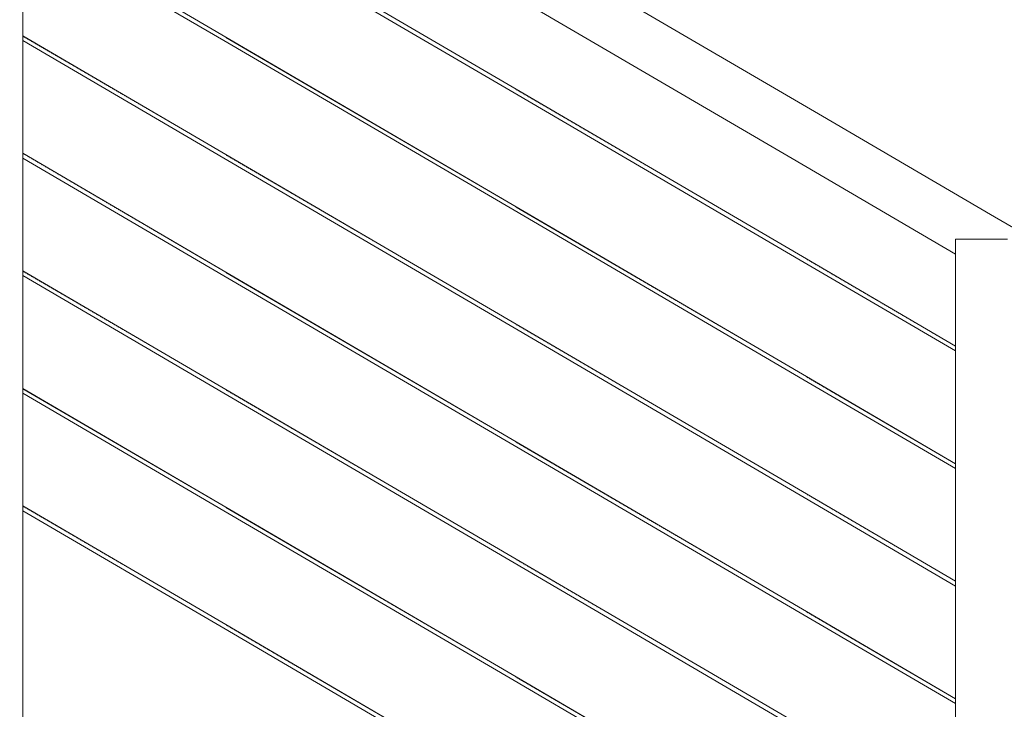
# Model space of a CAD drawing. Header units: millimetres. Extents: x -126680 to -83680, y 18016 to 39016.
# Tile 88 of 121: x -109347 to -108397, y 30478 to 31143. Entities that reach past the tile are written whole.
import ezdxf

# ---------------------------------------------------------------- set-up
doc = ezdxf.new("R2010")
doc.units = ezdxf.units.MM
doc.header["$MEASUREMENT"] = 0
doc.linetypes.add('Wipeout_Contour', pattern=[1000, 0, -1000])
doc.layers.add('Nowe_Konstrukcja - Schody', color=7, linetype='Continuous')
doc.layers.add('Nowe_Konstrukcja - Ściany zew', color=7, linetype='Continuous')
doc.layers.add('Nowe_Konstrukcja - Schody_Nr_pióra__101', color=250, linetype='Continuous', lineweight=13, true_color=0x333333)

msp = doc.modelspace()

# ---------------------------------------------------------------- wipeouts: each hides what was drawn before it
at = {"color": 254, "linetype": 'Wipeout_Contour', "lineweight": 0, "ltscale": 338213.67372}
msp.add_wipeout([(-108414.15, 30939.37), (-108418.98, 30931.11), (-108400.02, 30931.11)], dxfattribs=at).dxf.layer = 'Nowe_Konstrukcja - Schody'
at = {"color": 254, "linetype": 'Wipeout_Contour', "lineweight": 0, "ltscale": 4085711.190507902}
msp.add_wipeout([(-109958.98, 30984.27), (-110019.94, 30948.64), (-109988.98, 30948.64), (-109988.98, 30888.64), (-110018.98, 30888.64), (-110018.98, 30785.01), (-109708.98, 30785.01), (-109708.98, 30725.01), (-109738.98, 30725.01), (-109738.98, 30621.37), (-109428.98, 30621.37), (-109428.98, 30561.37), (-109458.98, 30561.37), (-109458.98, 30457.73), (-109148.98, 30457.73), (-109148.98, 30397.73), (-109178.98, 30397.73), (-109178.98, 30294.1), (-108868.98, 30294.1), (-108868.98, 30234.1), (-108898.98, 30234.1), (-108898.98, 30130.46), (-108588.98, 30130.46), (-108588.98, 30070.46), (-108618.98, 30070.46), (-108618.98, 29966.83), (-108443.98, 29966.83), (-108443.98, 30143.41), (-108869.99, 30392.37), (-109149.99, 30556.01), (-109343.98, 30669.38), (-109343.98, 30457.74), (-109393.98, 30457.74), (-109393.98, 30698.6), (-109709.99, 30883.28), (-109920.89, 31006.53)], dxfattribs=at).dxf.layer = 'Nowe_Konstrukcja - Ściany zew'

# ---------------------------------------------------------------- next in the draw order: wipeouts: each hides what was drawn before it
at = {"color": 254, "linetype": 'Wipeout_Contour', "lineweight": 0, "ltscale": 788885.792999}
msp.add_wipeout([(-108414.15, 30939.37), (-108400.02, 30931.11), (-108393.98, 30931.11), (-108393.98, 30927.58), (-108304.15, 30875.09), (-108300.06, 30882.09), (-108410.06, 30946.38)], dxfattribs=at).dxf.layer = 'Nowe_Konstrukcja - Schody'
at = {"color": 254, "linetype": 'Wipeout_Contour', "lineweight": 0, "ltscale": 905363.251877}
msp.add_wipeout([(-109343.98, 30896.05), (-109343.98, 30787.35), (-109147.97, 30672.8), (-108867.97, 30509.16), (-108443.98, 30261.37), (-108443.98, 30370.07), (-108869.99, 30619.04), (-109149.99, 30782.68)], dxfattribs=at).dxf.layer = 'Nowe_Konstrukcja - Ściany zew'

# ---------------------------------------------------------------- next in the draw order: wipeouts: each hides what was drawn before it
at = {"color": 254, "linetype": 'Wipeout_Contour', "lineweight": 0, "ltscale": 450712.461297}
msp.add_wipeout([(-108300.06, 30882.09), (-108297.33, 30886.77), (-108407.33, 30951.05), (-108410.06, 30946.38)], dxfattribs=at).dxf.layer = 'Nowe_Konstrukcja - Schody'
at = {"color": 254, "linetype": 'Wipeout_Contour', "lineweight": 0, "ltscale": 1018388.090899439}
msp.add_wipeout([(-109343.98, 30900.68), (-109147.97, 30786.13), (-108867.97, 30622.49), (-108587.97, 30458.86), (-108443.98, 30374.71), (-108443.98, 30483.41), (-108869.99, 30732.37), (-109149.99, 30896.01), (-109343.98, 31009.38)], dxfattribs=at).dxf.layer = 'Nowe_Konstrukcja - Ściany zew'

# ---------------------------------------------------------------- next in the draw order: wipeouts: each hides what was drawn before it
at = {"color": 254, "linetype": 'Wipeout_Contour', "lineweight": 0, "ltscale": 450708.82493}
msp.add_wipeout([(-108297.33, 30886.77), (-108296.37, 30888.41), (-108406.37, 30952.7), (-108407.33, 30951.05)], dxfattribs=at).dxf.layer = 'Nowe_Konstrukcja - Schody'
at = {"color": 254, "linetype": 'Wipeout_Contour', "lineweight": 0, "ltscale": 905118.423751}
msp.add_wipeout([(-109149.99, 30669.34), (-109343.98, 30782.72), (-109343.98, 30674.01), (-109147.97, 30559.46), (-108867.97, 30395.83), (-108443.98, 30148.04), (-108443.98, 30256.74), (-108869.99, 30505.71)], dxfattribs=at).dxf.layer = 'Nowe_Konstrukcja - Ściany zew'

# ---------------------------------------------------------------- next in the draw order: wipeouts: each hides what was drawn before it
at = {"color": 254, "linetype": 'Wipeout_Contour', "lineweight": 0, "ltscale": 1019465.130383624}
msp.add_wipeout([(-109343.98, 31240.68), (-108867.97, 30962.49), (-108587.97, 30798.86), (-108443.98, 30714.71), (-108443.98, 30823.41), (-108869.99, 31072.37), (-109149.99, 31236.01), (-109339.11, 31346.53), (-109343.98, 31343.69)], dxfattribs=at).dxf.layer = 'Nowe_Konstrukcja - Ściany zew'

# ---------------------------------------------------------------- next in the draw order: wipeouts: each hides what was drawn before it
at = {"color": 254, "linetype": 'Wipeout_Contour', "lineweight": 0, "ltscale": 679416.228904}
msp.add_wipeout([(-109343.98, 31127.35), (-109147.97, 31012.8), (-108867.97, 30849.16), (-108443.98, 30601.37), (-108443.98, 30710.07), (-109343.98, 31236.05)], dxfattribs=at).dxf.layer = 'Nowe_Konstrukcja - Ściany zew'

# ---------------------------------------------------------------- next in the draw order: wipeouts: each hides what was drawn before it
at = {"color": 254, "linetype": 'Wipeout_Contour', "lineweight": 0, "ltscale": 905855.431896}
msp.add_wipeout([(-109343.98, 31014.01), (-109147.97, 30899.46), (-108867.97, 30735.83), (-108443.98, 30488.04), (-108443.98, 30596.74), (-108869.99, 30845.71), (-109149.99, 31009.34), (-109343.98, 31122.72)], dxfattribs=at).dxf.layer = 'Nowe_Konstrukcja - Ściany zew'

# ---------------------------------------------------------------- next in the draw order: wipeouts: each hides what was drawn before it
at = {"color": 254, "linetype": 'Wipeout_Contour', "lineweight": 0, "ltscale": 454683.805374}
msp.add_wipeout([(-109393.98, 30457.74), (-109343.98, 30457.74), (-109343.98, 31486.31), (-109393.98, 31486.31)], dxfattribs=at).dxf.layer = 'Nowe_Konstrukcja - Schody'
at = {"color": 254, "linetype": 'Wipeout_Contour', "lineweight": 0, "ltscale": 452757.580168}
msp.add_wipeout([(-108869.99, 30392.37), (-108869.69, 30392.88), (-109149.69, 30556.52), (-109149.99, 30556.01)], dxfattribs=at).dxf.layer = 'Nowe_Konstrukcja - Schody'
at = {"color": 254, "linetype": 'Wipeout_Contour', "lineweight": 0, "ltscale": 679045.077448}
msp.add_wipeout([(-109259.23, 31393.21), (-109335.14, 31348.85), (-108867.97, 31075.83), (-108587.97, 30912.19), (-108443.98, 30828.04), (-108443.98, 30916.77)], dxfattribs=at).dxf.layer = 'Nowe_Konstrukcja - Ściany zew'

# ---------------------------------------------------------------- next in the draw order: wipeouts: each hides what was drawn before it
at = {"color": 254, "linetype": 'Wipeout_Contour', "lineweight": 0, "ltscale": 451413.78486}
msp.add_wipeout([(-108601.59, 31008.88), (-108443.98, 30916.77), (-108443.98, 30918.97), (-108600.63, 31010.52)], dxfattribs=at).dxf.layer = 'Nowe_Konstrukcja - Schody'
at = {"color": 254, "linetype": 'Wipeout_Contour', "lineweight": 0, "ltscale": 452755.132378}
msp.add_wipeout([(-108868.98, 30394.1), (-108868.27, 30395.32), (-109148.27, 30558.96), (-109148.98, 30557.74)], dxfattribs=at).dxf.layer = 'Nowe_Konstrukcja - Schody'

# ---------------------------------------------------------------- next in the draw order: wipeouts: each hides what was drawn before it
at = {"color": 254, "linetype": 'Wipeout_Contour', "lineweight": 0, "ltscale": 451414.3076}
msp.add_wipeout([(-108600.63, 31010.52), (-108443.98, 30918.97), (-108443.98, 30925.25), (-108597.9, 31015.2)], dxfattribs=at).dxf.layer = 'Nowe_Konstrukcja - Schody'
at = {"color": 254, "linetype": 'Wipeout_Contour', "lineweight": 0, "ltscale": 452754.118508}
msp.add_wipeout([(-108868.27, 30395.32), (-108867.97, 30395.83), (-109147.97, 30559.46), (-109148.27, 30558.96)], dxfattribs=at).dxf.layer = 'Nowe_Konstrukcja - Schody'

# ---------------------------------------------------------------- next in the draw order: wipeouts: each hides what was drawn before it
at = {"color": 254, "linetype": 'Wipeout_Contour', "lineweight": 0, "ltscale": 564177.687494}
msp.add_wipeout([(-108597.9, 31015.2), (-108443.98, 30925.25), (-108443.98, 30931.11), (-108437.94, 30931.11), (-108593.81, 31022.2)], dxfattribs=at).dxf.layer = 'Nowe_Konstrukcja - Schody'
at = {"color": 254, "linetype": 'Wipeout_Contour', "lineweight": 0, "ltscale": 453820.116477}
msp.add_wipeout([(-109149.69, 30556.52), (-109343.98, 30670.06), (-109343.98, 30669.38), (-109149.99, 30556.01)], dxfattribs=at).dxf.layer = 'Nowe_Konstrukcja - Schody'
at = {"color": 254, "linetype": 'Wipeout_Contour', "lineweight": 0, "ltscale": 451624.776}
msp.add_wipeout([(-108589.99, 30342.07), (-108589.69, 30342.58), (-108869.69, 30506.21), (-108869.99, 30505.71)], dxfattribs=at).dxf.layer = 'Nowe_Konstrukcja - Schody'

# ---------------------------------------------------------------- next in the draw order: wipeouts: each hides what was drawn before it
at = {"color": 254, "linetype": 'Wipeout_Contour', "lineweight": 0, "ltscale": 452394.770144}
msp.add_wipeout([(-108601.59, 31008.88), (-108600.63, 31010.52), (-108880.63, 31174.16), (-108881.59, 31172.52)], dxfattribs=at).dxf.layer = 'Nowe_Konstrukcja - Schody'
at = {"color": 254, "linetype": 'Wipeout_Contour', "lineweight": 0, "ltscale": 451381.535105}
msp.add_wipeout([(-108588.98, 31030.46), (-108593.81, 31022.2), (-108437.94, 30931.11), (-108418.98, 30931.11)], dxfattribs=at).dxf.layer = 'Nowe_Konstrukcja - Schody'
at = {"color": 254, "linetype": 'Wipeout_Contour', "lineweight": 0, "ltscale": 453820.402092}
msp.add_wipeout([(-109148.27, 30558.96), (-109343.98, 30673.34), (-109343.98, 30671.7), (-109148.98, 30557.74)], dxfattribs=at).dxf.layer = 'Nowe_Konstrukcja - Schody'
at = {"color": 254, "linetype": 'Wipeout_Contour', "lineweight": 0, "ltscale": 451622.330439}
msp.add_wipeout([(-108588.98, 30343.8), (-108588.27, 30345.02), (-108868.27, 30508.65), (-108868.98, 30507.43)], dxfattribs=at).dxf.layer = 'Nowe_Konstrukcja - Schody'

# ---------------------------------------------------------------- next in the draw order: wipeouts: each hides what was drawn before it
at = {"color": 254, "linetype": 'Wipeout_Contour', "lineweight": 0, "ltscale": 452391.141814}
msp.add_wipeout([(-108600.63, 31010.52), (-108597.9, 31015.2), (-108877.9, 31178.84), (-108880.63, 31174.16)], dxfattribs=at).dxf.layer = 'Nowe_Konstrukcja - Schody'
at = {"color": 254, "linetype": 'Wipeout_Contour', "lineweight": 0, "ltscale": 451356.282737}
msp.add_wipeout([(-108418.98, 30931.11), (-108414.15, 30939.37), (-108584.15, 31038.72), (-108588.98, 31030.46)], dxfattribs=at).dxf.layer = 'Nowe_Konstrukcja - Schody'
at = {"color": 254, "linetype": 'Wipeout_Contour', "lineweight": 0, "ltscale": 453820.524152}
msp.add_wipeout([(-109147.97, 30559.46), (-109343.98, 30674.01), (-109343.98, 30673.34), (-109148.27, 30558.96)], dxfattribs=at).dxf.layer = 'Nowe_Konstrukcja - Schody'
at = {"color": 254, "linetype": 'Wipeout_Contour', "lineweight": 0, "ltscale": 451621.317493}
msp.add_wipeout([(-108588.27, 30345.02), (-108587.97, 30345.52), (-108867.97, 30509.16), (-108868.27, 30508.65)], dxfattribs=at).dxf.layer = 'Nowe_Konstrukcja - Schody'

# ---------------------------------------------------------------- next in the draw order: wipeouts: each hides what was drawn before it
at = {"color": 254, "linetype": 'Wipeout_Contour', "lineweight": 0, "ltscale": 452384.43863}
msp.add_wipeout([(-108597.9, 31015.2), (-108593.81, 31022.2), (-108873.81, 31185.84), (-108877.9, 31178.84)], dxfattribs=at).dxf.layer = 'Nowe_Konstrukcja - Schody'
at = {"color": 254, "linetype": 'Wipeout_Contour', "lineweight": 0, "ltscale": 451347.512365}
msp.add_wipeout([(-108414.15, 30939.37), (-108410.06, 30946.38), (-108580.06, 31045.73), (-108584.15, 31038.72)], dxfattribs=at).dxf.layer = 'Nowe_Konstrukcja - Schody'
at = {"color": 254, "linetype": 'Wipeout_Contour', "lineweight": 0, "ltscale": 450458.095091}
msp.add_wipeout([(-108443.98, 30931.11), (-108443.98, 29966.83), (-108393.98, 29966.83), (-108393.98, 30931.11)], dxfattribs=at).dxf.layer = 'Nowe_Konstrukcja - Schody'
at = {"color": 254, "linetype": 'Wipeout_Contour', "lineweight": 0, "ltscale": 452879.843189}
msp.add_wipeout([(-108869.99, 30505.71), (-108869.69, 30506.21), (-109149.69, 30669.85), (-109149.99, 30669.34)], dxfattribs=at).dxf.layer = 'Nowe_Konstrukcja - Schody'

# ---------------------------------------------------------------- next in the draw order: linework, layer by layer
at = {"layer": 'Nowe_Konstrukcja - Schody_Nr_pióra__101', "color": 250, "linetype": 'Continuous', "lineweight": 13, "true_color": 0x333333}
msp.add_line((-108443.98, 30931.11), (-108393.98, 30931.11), dxfattribs=at)

# ---------------------------------------------------------------- next in the draw order: wipeouts: each hides what was drawn before it
at = {"color": 254, "linetype": 'Wipeout_Contour', "lineweight": 0, "ltscale": 452375.682682}
msp.add_wipeout([(-108593.81, 31022.2), (-108588.98, 31030.46), (-108868.98, 31194.1), (-108873.81, 31185.84)], dxfattribs=at).dxf.layer = 'Nowe_Konstrukcja - Schody'
at = {"color": 254, "linetype": 'Wipeout_Contour', "lineweight": 0, "ltscale": 451340.801488}
msp.add_wipeout([(-108410.06, 30946.38), (-108407.33, 30951.05), (-108577.33, 31050.41), (-108580.06, 31045.73)], dxfattribs=at).dxf.layer = 'Nowe_Konstrukcja - Schody'
at = {"color": 254, "linetype": 'Wipeout_Contour', "lineweight": 0, "ltscale": 452877.404405}
msp.add_wipeout([(-108868.98, 30507.43), (-108868.27, 30508.65), (-109148.27, 30672.29), (-109148.98, 30671.07)], dxfattribs=at).dxf.layer = 'Nowe_Konstrukcja - Schody'

# ---------------------------------------------------------------- next in the draw order: wipeouts: each hides what was drawn before it
at = {"color": 254, "linetype": 'Wipeout_Contour', "lineweight": 0, "ltscale": 452366.208109}
msp.add_wipeout([(-108588.98, 31030.46), (-108584.15, 31038.72), (-108864.15, 31202.36), (-108868.98, 31194.1)], dxfattribs=at).dxf.layer = 'Nowe_Konstrukcja - Schody'
at = {"color": 254, "linetype": 'Wipeout_Contour', "lineweight": 0, "ltscale": 451337.170183}
msp.add_wipeout([(-108407.33, 30951.05), (-108406.37, 30952.7), (-108576.37, 31052.05), (-108577.33, 31050.41)], dxfattribs=at).dxf.layer = 'Nowe_Konstrukcja - Schody'
at = {"color": 254, "linetype": 'Wipeout_Contour', "lineweight": 0, "ltscale": 452876.394267}
msp.add_wipeout([(-108868.27, 30508.65), (-108867.97, 30509.16), (-109147.97, 30672.8), (-109148.27, 30672.29)], dxfattribs=at).dxf.layer = 'Nowe_Konstrukcja - Schody'

# ---------------------------------------------------------------- next in the draw order: linework, layer by layer
at = {"layer": 'Nowe_Konstrukcja - Schody_Nr_pióra__101', "color": 250, "linetype": 'Continuous', "lineweight": 13, "true_color": 0x333333}
msp.add_line((-108296.37, 30888.41), (-108406.37, 30952.7), dxfattribs=at)

# ---------------------------------------------------------------- next in the draw order: wipeouts: each hides what was drawn before it
at = {"color": 254, "linetype": 'Wipeout_Contour', "lineweight": 0, "ltscale": 452357.45733}
msp.add_wipeout([(-108584.15, 31038.72), (-108580.06, 31045.73), (-108860.06, 31209.36), (-108864.15, 31202.36)], dxfattribs=at).dxf.layer = 'Nowe_Konstrukcja - Schody'
at = {"color": 254, "linetype": 'Wipeout_Contour', "lineweight": 0, "ltscale": 453942.646878}
msp.add_wipeout([(-109149.69, 30669.85), (-109343.98, 30783.39), (-109343.98, 30782.72), (-109149.99, 30669.34)], dxfattribs=at).dxf.layer = 'Nowe_Konstrukcja - Schody'
at = {"color": 254, "linetype": 'Wipeout_Contour', "lineweight": 0, "ltscale": 451747.143689}
msp.add_wipeout([(-108589.99, 30455.4), (-108589.69, 30455.91), (-108869.69, 30619.55), (-108869.99, 30619.04)], dxfattribs=at).dxf.layer = 'Nowe_Konstrukcja - Schody'

# ---------------------------------------------------------------- next in the draw order: wipeouts: each hides what was drawn before it
at = {"color": 254, "linetype": 'Wipeout_Contour', "lineweight": 0, "ltscale": 452350.761445}
msp.add_wipeout([(-108580.06, 31045.73), (-108577.33, 31050.41), (-108857.33, 31214.04), (-108860.06, 31209.36)], dxfattribs=at).dxf.layer = 'Nowe_Konstrukcja - Schody'
at = {"color": 254, "linetype": 'Wipeout_Contour', "lineweight": 0, "ltscale": 453942.942161}
msp.add_wipeout([(-109148.27, 30672.29), (-109343.98, 30786.67), (-109343.98, 30785.03), (-109148.98, 30671.07)], dxfattribs=at).dxf.layer = 'Nowe_Konstrukcja - Schody'
at = {"color": 254, "linetype": 'Wipeout_Contour', "lineweight": 0, "ltscale": 451744.707157}
msp.add_wipeout([(-108588.98, 30457.13), (-108588.27, 30458.35), (-108868.27, 30621.99), (-108868.98, 30620.77)], dxfattribs=at).dxf.layer = 'Nowe_Konstrukcja - Schody'

# ---------------------------------------------------------------- next in the draw order: wipeouts: each hides what was drawn before it
at = {"color": 254, "linetype": 'Wipeout_Contour', "lineweight": 0, "ltscale": 452347.138252}
msp.add_wipeout([(-108577.33, 31050.41), (-108576.37, 31052.05), (-108856.37, 31215.68), (-108857.33, 31214.04)], dxfattribs=at).dxf.layer = 'Nowe_Konstrukcja - Schody'
at = {"color": 254, "linetype": 'Wipeout_Contour', "lineweight": 0, "ltscale": 453943.068223}
msp.add_wipeout([(-109147.97, 30672.8), (-109343.98, 30787.35), (-109343.98, 30786.67), (-109148.27, 30672.29)], dxfattribs=at).dxf.layer = 'Nowe_Konstrukcja - Schody'
at = {"color": 254, "linetype": 'Wipeout_Contour', "lineweight": 0, "ltscale": 451743.697951}
msp.add_wipeout([(-108588.27, 30458.35), (-108587.97, 30458.86), (-108867.97, 30622.49), (-108868.27, 30621.99)], dxfattribs=at).dxf.layer = 'Nowe_Konstrukcja - Schody'

# ---------------------------------------------------------------- next in the draw order: linework, layer by layer
at = {"layer": 'Nowe_Konstrukcja - Schody_Nr_pióra__101', "color": 250, "linetype": 'Continuous', "lineweight": 13, "true_color": 0x333333}
for p, q in [((-108406.37, 30952.7), (-108576.37, 31052.05)), ((-108869.99, 30392.37), (-109149.99, 30556.01)), ((-108867.97, 30395.83), (-109147.97, 30559.46))]:
    msp.add_line(p, q, dxfattribs=at)

# ---------------------------------------------------------------- next in the draw order: wipeouts: each hides what was drawn before it
at = {"color": 254, "linetype": 'Wipeout_Contour', "lineweight": 0, "ltscale": 453002.526877}
msp.add_wipeout([(-108869.99, 30619.04), (-108869.69, 30619.55), (-109149.69, 30783.18), (-109149.99, 30782.68)], dxfattribs=at).dxf.layer = 'Nowe_Konstrukcja - Schody'
at = {"color": 254, "linetype": 'Wipeout_Contour', "lineweight": 0, "ltscale": 450915.15516}
msp.add_wipeout([(-108589.99, 30568.74), (-108443.98, 30483.41), (-108443.98, 30484.09), (-108589.69, 30569.24)], dxfattribs=at).dxf.layer = 'Nowe_Konstrukcja - Schody'

# ---------------------------------------------------------------- next in the draw order: wipeouts: each hides what was drawn before it
at = {"color": 254, "linetype": 'Wipeout_Contour', "lineweight": 0, "ltscale": 453000.097098}
msp.add_wipeout([(-108868.98, 30620.77), (-108868.27, 30621.99), (-109148.27, 30785.63), (-109148.98, 30784.4)], dxfattribs=at).dxf.layer = 'Nowe_Konstrukcja - Schody'
at = {"color": 254, "linetype": 'Wipeout_Contour', "lineweight": 0, "ltscale": 450915.456758}
msp.add_wipeout([(-108588.98, 30570.46), (-108443.98, 30485.72), (-108443.98, 30487.36), (-108588.27, 30571.69)], dxfattribs=at).dxf.layer = 'Nowe_Konstrukcja - Schody'

# ---------------------------------------------------------------- next in the draw order: wipeouts: each hides what was drawn before it
at = {"color": 254, "linetype": 'Wipeout_Contour', "lineweight": 0, "ltscale": 452999.090689}
msp.add_wipeout([(-108868.27, 30621.99), (-108867.97, 30622.49), (-109147.97, 30786.13), (-109148.27, 30785.63)], dxfattribs=at).dxf.layer = 'Nowe_Konstrukcja - Schody'
at = {"color": 254, "linetype": 'Wipeout_Contour', "lineweight": 0, "ltscale": 450915.576722}
msp.add_wipeout([(-108588.27, 30571.69), (-108443.98, 30487.36), (-108443.98, 30488.04), (-108587.97, 30572.19)], dxfattribs=at).dxf.layer = 'Nowe_Konstrukcja - Schody'

# ---------------------------------------------------------------- next in the draw order: linework, layer by layer
at = {"layer": 'Nowe_Konstrukcja - Schody_Nr_pióra__101', "color": 250, "linetype": 'Continuous', "lineweight": 13, "true_color": 0x333333}
for p, q in [((-109147.97, 30559.46), (-109343.98, 30674.01)), ((-109149.99, 30556.01), (-109343.98, 30669.38)), ((-108589.99, 30342.07), (-108869.99, 30505.71)), ((-108587.97, 30345.52), (-108867.97, 30509.16))]:
    msp.add_line(p, q, dxfattribs=at)

# ---------------------------------------------------------------- next in the draw order: wipeouts: each hides what was drawn before it
at = {"color": 254, "linetype": 'Wipeout_Contour', "lineweight": 0, "ltscale": 454065.596809}
msp.add_wipeout([(-109149.69, 30783.18), (-109343.98, 30896.73), (-109343.98, 30896.05), (-109149.99, 30782.68)], dxfattribs=at).dxf.layer = 'Nowe_Konstrukcja - Schody'
at = {"color": 254, "linetype": 'Wipeout_Contour', "lineweight": 0, "ltscale": 451869.933043}
msp.add_wipeout([(-108589.99, 30568.74), (-108589.69, 30569.24), (-108869.69, 30732.88), (-108869.99, 30732.37)], dxfattribs=at).dxf.layer = 'Nowe_Konstrukcja - Schody'

# ---------------------------------------------------------------- next in the draw order: wipeouts: each hides what was drawn before it
at = {"color": 254, "linetype": 'Wipeout_Contour', "lineweight": 0, "ltscale": 454065.901758}
msp.add_wipeout([(-109148.27, 30785.63), (-109343.98, 30900), (-109343.98, 30898.36), (-109148.98, 30784.4)], dxfattribs=at).dxf.layer = 'Nowe_Konstrukcja - Schody'
at = {"color": 254, "linetype": 'Wipeout_Contour', "lineweight": 0, "ltscale": 451867.505538}
msp.add_wipeout([(-108588.98, 30570.46), (-108588.27, 30571.69), (-108868.27, 30735.32), (-108868.98, 30734.1)], dxfattribs=at).dxf.layer = 'Nowe_Konstrukcja - Schody'

# ---------------------------------------------------------------- next in the draw order: wipeouts: each hides what was drawn before it
at = {"color": 254, "linetype": 'Wipeout_Contour', "lineweight": 0, "ltscale": 454066.031828}
msp.add_wipeout([(-109147.97, 30786.13), (-109343.98, 30900.68), (-109343.98, 30900), (-109148.27, 30785.63)], dxfattribs=at).dxf.layer = 'Nowe_Konstrukcja - Schody'
at = {"color": 254, "linetype": 'Wipeout_Contour', "lineweight": 0, "ltscale": 451866.500071}
msp.add_wipeout([(-108588.27, 30571.69), (-108587.97, 30572.19), (-108867.97, 30735.83), (-108868.27, 30735.32)], dxfattribs=at).dxf.layer = 'Nowe_Konstrukcja - Schody'

# ---------------------------------------------------------------- next in the draw order: linework, layer by layer
at = {"layer": 'Nowe_Konstrukcja - Schody_Nr_pióra__101', "color": 250, "linetype": 'Continuous', "lineweight": 13, "true_color": 0x333333}
for p, q in [((-108869.99, 30505.71), (-109149.99, 30669.34)), ((-108867.97, 30509.16), (-109147.97, 30672.8)), ((-108443.98, 30488.04), (-108587.97, 30572.19)), ((-108443.98, 30483.41), (-108589.99, 30568.74))]:
    msp.add_line(p, q, dxfattribs=at)

# ---------------------------------------------------------------- next in the draw order: wipeouts: each hides what was drawn before it
at = {"color": 254, "linetype": 'Wipeout_Contour', "lineweight": 0, "ltscale": 453125.630891}
msp.add_wipeout([(-108869.99, 30732.37), (-108869.69, 30732.88), (-109149.69, 30896.52), (-109149.99, 30896.01)], dxfattribs=at).dxf.layer = 'Nowe_Konstrukcja - Schody'
at = {"color": 254, "linetype": 'Wipeout_Contour', "lineweight": 0, "ltscale": 451038.126523}
msp.add_wipeout([(-108589.99, 30682.07), (-108443.98, 30596.74), (-108443.98, 30597.42), (-108589.69, 30682.58)], dxfattribs=at).dxf.layer = 'Nowe_Konstrukcja - Schody'

# ---------------------------------------------------------------- next in the draw order: wipeouts: each hides what was drawn before it
at = {"color": 254, "linetype": 'Wipeout_Contour', "lineweight": 0, "ltscale": 453123.210113}
msp.add_wipeout([(-108868.98, 30734.1), (-108868.27, 30735.32), (-109148.27, 30898.96), (-109148.98, 30897.74)], dxfattribs=at).dxf.layer = 'Nowe_Konstrukcja - Schody'
at = {"color": 254, "linetype": 'Wipeout_Contour', "lineweight": 0, "ltscale": 451038.437854}
msp.add_wipeout([(-108588.98, 30683.8), (-108443.98, 30599.06), (-108443.98, 30600.7), (-108588.27, 30685.02)], dxfattribs=at).dxf.layer = 'Nowe_Konstrukcja - Schody'

# ---------------------------------------------------------------- next in the draw order: wipeouts: each hides what was drawn before it
at = {"color": 254, "linetype": 'Wipeout_Contour', "lineweight": 0, "ltscale": 453122.207433}
msp.add_wipeout([(-108868.27, 30735.32), (-108867.97, 30735.83), (-109147.97, 30899.46), (-109148.27, 30898.96)], dxfattribs=at).dxf.layer = 'Nowe_Konstrukcja - Schody'
at = {"color": 254, "linetype": 'Wipeout_Contour', "lineweight": 0, "ltscale": 451038.561846}
msp.add_wipeout([(-108588.27, 30685.02), (-108443.98, 30600.7), (-108443.98, 30601.37), (-108587.97, 30685.52)], dxfattribs=at).dxf.layer = 'Nowe_Konstrukcja - Schody'

# ---------------------------------------------------------------- next in the draw order: linework, layer by layer
at = {"layer": 'Nowe_Konstrukcja - Schody_Nr_pióra__101', "color": 250, "linetype": 'Continuous', "lineweight": 13, "true_color": 0x333333}
for p, q in [((-109147.97, 30672.8), (-109343.98, 30787.35)), ((-109149.99, 30669.34), (-109343.98, 30782.72)), ((-108589.99, 30455.4), (-108869.99, 30619.04)), ((-108587.97, 30458.86), (-108867.97, 30622.49))]:
    msp.add_line(p, q, dxfattribs=at)

# ---------------------------------------------------------------- next in the draw order: wipeouts: each hides what was drawn before it
at = {"color": 254, "linetype": 'Wipeout_Contour', "lineweight": 0, "ltscale": 454188.965945}
msp.add_wipeout([(-109149.69, 30896.52), (-109343.98, 31010.06), (-109343.98, 31009.38), (-109149.99, 30896.01)], dxfattribs=at).dxf.layer = 'Nowe_Konstrukcja - Schody'
at = {"color": 254, "linetype": 'Wipeout_Contour', "lineweight": 0, "ltscale": 451993.143719}
msp.add_wipeout([(-108589.99, 30682.07), (-108589.69, 30682.58), (-108869.69, 30846.21), (-108869.99, 30845.71)], dxfattribs=at).dxf.layer = 'Nowe_Konstrukcja - Schody'

# ---------------------------------------------------------------- next in the draw order: wipeouts: each hides what was drawn before it
at = {"color": 254, "linetype": 'Wipeout_Contour', "lineweight": 0, "ltscale": 454189.280551}
msp.add_wipeout([(-109148.27, 30898.96), (-109343.98, 31013.34), (-109343.98, 31011.7), (-109148.98, 30897.74)], dxfattribs=at).dxf.layer = 'Nowe_Konstrukcja - Schody'
at = {"color": 254, "linetype": 'Wipeout_Contour', "lineweight": 0, "ltscale": 451990.725237}
msp.add_wipeout([(-108588.98, 30683.8), (-108588.27, 30685.02), (-108868.27, 30848.65), (-108868.98, 30847.43)], dxfattribs=at).dxf.layer = 'Nowe_Konstrukcja - Schody'

# ---------------------------------------------------------------- next in the draw order: wipeouts: each hides what was drawn before it
at = {"color": 254, "linetype": 'Wipeout_Contour', "lineweight": 0, "ltscale": 454189.414623}
msp.add_wipeout([(-109147.97, 30899.46), (-109343.98, 31014.01), (-109343.98, 31013.34), (-109148.27, 30898.96)], dxfattribs=at).dxf.layer = 'Nowe_Konstrukcja - Schody'
at = {"color": 254, "linetype": 'Wipeout_Contour', "lineweight": 0, "ltscale": 451989.723508}
msp.add_wipeout([(-108588.27, 30685.02), (-108587.97, 30685.52), (-108867.97, 30849.16), (-108868.27, 30848.65)], dxfattribs=at).dxf.layer = 'Nowe_Konstrukcja - Schody'

# ---------------------------------------------------------------- next in the draw order: linework, layer by layer
at = {"layer": 'Nowe_Konstrukcja - Schody_Nr_pióra__101', "color": 250, "linetype": 'Continuous', "lineweight": 13, "true_color": 0x333333}
for p, q in [((-108869.99, 30619.04), (-109149.99, 30782.68)), ((-108867.97, 30622.49), (-109147.97, 30786.13)), ((-108443.98, 30601.37), (-108587.97, 30685.52)), ((-108443.98, 30596.74), (-108589.99, 30682.07))]:
    msp.add_line(p, q, dxfattribs=at)

# ---------------------------------------------------------------- next in the draw order: wipeouts: each hides what was drawn before it
at = {"color": 254, "linetype": 'Wipeout_Contour', "lineweight": 0, "ltscale": 453249.154888}
msp.add_wipeout([(-108869.99, 30845.71), (-108869.69, 30846.21), (-109149.69, 31009.85), (-109149.99, 31009.34)], dxfattribs=at).dxf.layer = 'Nowe_Konstrukcja - Schody'
at = {"color": 254, "linetype": 'Wipeout_Contour', "lineweight": 0, "ltscale": 451161.51988}
msp.add_wipeout([(-108589.99, 30795.4), (-108443.98, 30710.07), (-108443.98, 30710.75), (-108589.69, 30795.91)], dxfattribs=at).dxf.layer = 'Nowe_Konstrukcja - Schody'

# ---------------------------------------------------------------- next in the draw order: wipeouts: each hides what was drawn before it
at = {"color": 254, "linetype": 'Wipeout_Contour', "lineweight": 0, "ltscale": 453246.743109}
msp.add_wipeout([(-108868.98, 30847.43), (-108868.27, 30848.65), (-109148.27, 31012.29), (-109148.98, 31011.07)], dxfattribs=at).dxf.layer = 'Nowe_Konstrukcja - Schody'
at = {"color": 254, "linetype": 'Wipeout_Contour', "lineweight": 0, "ltscale": 451161.840942}
msp.add_wipeout([(-108588.98, 30797.13), (-108443.98, 30712.39), (-108443.98, 30714.03), (-108588.27, 30798.35)], dxfattribs=at).dxf.layer = 'Nowe_Konstrukcja - Schody'

# ---------------------------------------------------------------- next in the draw order: wipeouts: each hides what was drawn before it
at = {"color": 254, "linetype": 'Wipeout_Contour', "lineweight": 0, "ltscale": 453245.744156}
msp.add_wipeout([(-108868.27, 30848.65), (-108867.97, 30849.16), (-109147.97, 31012.8), (-109148.27, 31012.29)], dxfattribs=at).dxf.layer = 'Nowe_Konstrukcja - Schody'
at = {"color": 254, "linetype": 'Wipeout_Contour', "lineweight": 0, "ltscale": 451161.968961}
msp.add_wipeout([(-108588.27, 30798.35), (-108443.98, 30714.03), (-108443.98, 30714.71), (-108587.97, 30798.86)], dxfattribs=at).dxf.layer = 'Nowe_Konstrukcja - Schody'

# ---------------------------------------------------------------- next in the draw order: linework, layer by layer
at = {"layer": 'Nowe_Konstrukcja - Schody_Nr_pióra__101', "color": 250, "linetype": 'Continuous', "lineweight": 13, "true_color": 0x333333}
for p, q in [((-109147.97, 30786.13), (-109343.98, 30900.68)), ((-109149.99, 30782.68), (-109343.98, 30896.05)), ((-108587.97, 30572.19), (-108867.97, 30735.83)), ((-108589.99, 30568.74), (-108869.99, 30732.37))]:
    msp.add_line(p, q, dxfattribs=at)

# ---------------------------------------------------------------- next in the draw order: wipeouts: each hides what was drawn before it
at = {"color": 254, "linetype": 'Wipeout_Contour', "lineweight": 0, "ltscale": 454312.753941}
msp.add_wipeout([(-109149.69, 31009.85), (-109343.98, 31123.39), (-109343.98, 31122.72), (-109149.99, 31009.34)], dxfattribs=at).dxf.layer = 'Nowe_Konstrukcja - Schody'
at = {"color": 254, "linetype": 'Wipeout_Contour', "lineweight": 0, "ltscale": 452116.775371}
msp.add_wipeout([(-108589.99, 30795.4), (-108589.69, 30795.91), (-108869.69, 30959.55), (-108869.99, 30959.04)], dxfattribs=at).dxf.layer = 'Nowe_Konstrukcja - Schody'

# ---------------------------------------------------------------- next in the draw order: wipeouts: each hides what was drawn before it
at = {"color": 254, "linetype": 'Wipeout_Contour', "lineweight": 0, "ltscale": 454313.078189}
msp.add_wipeout([(-109148.27, 31012.29), (-109343.98, 31126.67), (-109343.98, 31125.03), (-109148.98, 31011.07)], dxfattribs=at).dxf.layer = 'Nowe_Konstrukcja - Schody'
at = {"color": 254, "linetype": 'Wipeout_Contour', "lineweight": 0, "ltscale": 452114.365911}
msp.add_wipeout([(-108588.98, 30797.13), (-108588.27, 30798.35), (-108868.27, 30961.99), (-108868.98, 30960.77)], dxfattribs=at).dxf.layer = 'Nowe_Konstrukcja - Schody'

# ---------------------------------------------------------------- next in the draw order: wipeouts: each hides what was drawn before it
at = {"color": 254, "linetype": 'Wipeout_Contour', "lineweight": 0, "ltscale": 454313.216261}
msp.add_wipeout([(-109147.97, 31012.8), (-109343.98, 31127.35), (-109343.98, 31126.67), (-109148.27, 31012.29)], dxfattribs=at).dxf.layer = 'Nowe_Konstrukcja - Schody'
at = {"color": 254, "linetype": 'Wipeout_Contour', "lineweight": 0, "ltscale": 452113.367919}
msp.add_wipeout([(-108588.27, 30798.35), (-108587.97, 30798.86), (-108867.97, 30962.49), (-108868.27, 30961.99)], dxfattribs=at).dxf.layer = 'Nowe_Konstrukcja - Schody'

# ---------------------------------------------------------------- next in the draw order: linework, layer by layer
at = {"layer": 'Nowe_Konstrukcja - Schody_Nr_pióra__101', "color": 250, "linetype": 'Continuous', "lineweight": 13, "true_color": 0x333333}
for p, q in [((-108869.99, 30732.37), (-109149.99, 30896.01)), ((-108867.97, 30735.83), (-109147.97, 30899.46)), ((-108443.98, 30710.07), (-108589.99, 30795.4)), ((-108443.98, 30714.71), (-108587.97, 30798.86))]:
    msp.add_line(p, q, dxfattribs=at)

# ---------------------------------------------------------------- next in the draw order: wipeouts: each hides what was drawn before it
at = {"color": 254, "linetype": 'Wipeout_Contour', "lineweight": 0, "ltscale": 453373.098525}
msp.add_wipeout([(-108869.99, 30959.04), (-108869.69, 30959.55), (-109149.69, 31123.18), (-109149.99, 31122.68)], dxfattribs=at).dxf.layer = 'Nowe_Konstrukcja - Schody'
at = {"color": 254, "linetype": 'Wipeout_Contour', "lineweight": 0, "ltscale": 451285.334894}
msp.add_wipeout([(-108589.99, 30908.74), (-108443.98, 30823.41), (-108443.98, 30824.09), (-108589.69, 30909.24)], dxfattribs=at).dxf.layer = 'Nowe_Konstrukcja - Schody'

# ---------------------------------------------------------------- next in the draw order: wipeouts: each hides what was drawn before it
at = {"color": 254, "linetype": 'Wipeout_Contour', "lineweight": 0, "ltscale": 453370.695742}
msp.add_wipeout([(-108868.98, 30960.77), (-108868.27, 30961.99), (-109148.27, 31125.63), (-109148.98, 31124.4)], dxfattribs=at).dxf.layer = 'Nowe_Konstrukcja - Schody'
at = {"color": 254, "linetype": 'Wipeout_Contour', "lineweight": 0, "ltscale": 451285.665672}
msp.add_wipeout([(-108588.98, 30910.46), (-108443.98, 30825.72), (-108443.98, 30827.36), (-108588.27, 30911.69)], dxfattribs=at).dxf.layer = 'Nowe_Konstrukcja - Schody'

# ---------------------------------------------------------------- next in the draw order: wipeouts: each hides what was drawn before it
at = {"color": 254, "linetype": 'Wipeout_Contour', "lineweight": 0, "ltscale": 453369.700516}
msp.add_wipeout([(-108868.27, 30961.99), (-108867.97, 30962.49), (-109147.97, 31126.13), (-109148.27, 31125.63)], dxfattribs=at).dxf.layer = 'Nowe_Konstrukcja - Schody'
at = {"color": 254, "linetype": 'Wipeout_Contour', "lineweight": 0, "ltscale": 451285.797719}
msp.add_wipeout([(-108588.27, 30911.69), (-108443.98, 30827.36), (-108443.98, 30828.04), (-108587.97, 30912.19)], dxfattribs=at).dxf.layer = 'Nowe_Konstrukcja - Schody'

# ---------------------------------------------------------------- next in the draw order: linework, layer by layer
at = {"layer": 'Nowe_Konstrukcja - Schody_Nr_pióra__101', "color": 250, "linetype": 'Continuous', "lineweight": 13, "true_color": 0x333333}
for p, q in [((-109147.97, 30899.46), (-109343.98, 31014.01)), ((-109149.99, 30896.01), (-109343.98, 31009.38)), ((-108443.98, 29966.83), (-108443.98, 30931.11)), ((-108587.97, 30685.52), (-108867.97, 30849.16)), ((-108589.99, 30682.07), (-108869.99, 30845.71))]:
    msp.add_line(p, q, dxfattribs=at)

# ---------------------------------------------------------------- next in the draw order: wipeouts: each hides what was drawn before it
at = {"color": 254, "linetype": 'Wipeout_Contour', "lineweight": 0, "ltscale": 454436.960437}
msp.add_wipeout([(-109149.69, 31123.18), (-109343.98, 31236.73), (-109343.98, 31236.05), (-109149.99, 31122.68)], dxfattribs=at).dxf.layer = 'Nowe_Konstrukcja - Schody'
at = {"color": 254, "linetype": 'Wipeout_Contour', "lineweight": 0, "ltscale": 452240.827655}
msp.add_wipeout([(-108589.99, 30908.74), (-108589.69, 30909.24), (-108869.69, 31072.88), (-108869.99, 31072.37)], dxfattribs=at).dxf.layer = 'Nowe_Konstrukcja - Schody'

# ---------------------------------------------------------------- next in the draw order: wipeouts: each hides what was drawn before it
at = {"color": 254, "linetype": 'Wipeout_Contour', "lineweight": 0, "ltscale": 454437.29434}
msp.add_wipeout([(-109148.27, 31125.63), (-109343.98, 31240), (-109343.98, 31238.36), (-109148.98, 31124.4)], dxfattribs=at).dxf.layer = 'Nowe_Konstrukcja - Schody'
at = {"color": 254, "linetype": 'Wipeout_Contour', "lineweight": 0, "ltscale": 452238.427214}
msp.add_wipeout([(-108588.98, 30910.46), (-108588.27, 30911.69), (-108868.27, 31075.32), (-108868.98, 31074.1)], dxfattribs=at).dxf.layer = 'Nowe_Konstrukcja - Schody'

# ---------------------------------------------------------------- next in the draw order: wipeouts: each hides what was drawn before it
at = {"color": 254, "linetype": 'Wipeout_Contour', "lineweight": 0, "ltscale": 454437.436404}
msp.add_wipeout([(-109147.97, 31126.13), (-109343.98, 31240.68), (-109343.98, 31240), (-109148.27, 31125.63)], dxfattribs=at).dxf.layer = 'Nowe_Konstrukcja - Schody'
at = {"color": 254, "linetype": 'Wipeout_Contour', "lineweight": 0, "ltscale": 452237.432957}
msp.add_wipeout([(-108588.27, 30911.69), (-108587.97, 30912.19), (-108867.97, 31075.83), (-108868.27, 31075.32)], dxfattribs=at).dxf.layer = 'Nowe_Konstrukcja - Schody'

# ---------------------------------------------------------------- next in the draw order: linework, layer by layer
at = {"layer": 'Nowe_Konstrukcja - Schody_Nr_pióra__101', "color": 250, "linetype": 'Continuous', "lineweight": 13, "true_color": 0x333333}
for p, q in [((-109343.98, 30457.74), (-109343.98, 31486.31)), ((-108576.37, 31052.05), (-108856.37, 31215.68)), ((-108869.99, 30845.71), (-109149.99, 31009.34)), ((-108867.97, 30849.16), (-109147.97, 31012.8)), ((-108443.98, 30916.77), (-108601.59, 31008.88)), ((-108587.97, 30798.86), (-108867.97, 30962.49)), ((-108589.99, 30795.4), (-108869.99, 30959.04)), ((-108443.98, 30823.41), (-108589.99, 30908.74)), ((-108443.98, 30828.04), (-108587.97, 30912.19))]:
    msp.add_line(p, q, dxfattribs=at)

# ---------------------------------------------------------------- next in the draw order: wipeouts: each hides what was drawn before it
at = {"color": 254, "linetype": 'Wipeout_Contour', "lineweight": 0, "ltscale": 453497.461458}
msp.add_wipeout([(-108869.99, 31072.37), (-108869.69, 31072.88), (-109149.69, 31236.52), (-109149.99, 31236.01)], dxfattribs=at).dxf.layer = 'Nowe_Konstrukcja - Schody'

# ---------------------------------------------------------------- next in the draw order: wipeouts: each hides what was drawn before it
at = {"color": 254, "linetype": 'Wipeout_Contour', "lineweight": 0, "ltscale": 453495.067668}
msp.add_wipeout([(-108868.98, 31074.1), (-108868.27, 31075.32), (-109148.27, 31238.96), (-109148.98, 31237.74)], dxfattribs=at).dxf.layer = 'Nowe_Konstrukcja - Schody'

# ---------------------------------------------------------------- next in the draw order: wipeouts: each hides what was drawn before it
at = {"color": 254, "linetype": 'Wipeout_Contour', "lineweight": 0, "ltscale": 453494.076167}
msp.add_wipeout([(-108868.27, 31075.32), (-108867.97, 31075.83), (-109147.97, 31239.46), (-109148.27, 31238.96)], dxfattribs=at).dxf.layer = 'Nowe_Konstrukcja - Schody'

# ---------------------------------------------------------------- next in the draw order: linework, layer by layer
at = {"layer": 'Nowe_Konstrukcja - Schody_Nr_pióra__101', "color": 250, "linetype": 'Continuous', "lineweight": 13, "true_color": 0x333333}
for p, q in [((-109147.97, 31126.13), (-109343.98, 31240.68)), ((-109149.99, 31122.68), (-109343.98, 31236.05)), ((-108869.99, 31072.37), (-109149.99, 31236.01)), ((-108867.97, 31075.83), (-109147.97, 31239.46)), ((-108601.59, 31008.88), (-108881.59, 31172.52)), ((-109147.97, 31012.8), (-109343.98, 31127.35)), ((-109149.99, 31009.34), (-109343.98, 31122.72)), ((-108869.99, 30959.04), (-109149.99, 31122.68)), ((-108867.97, 30962.49), (-109147.97, 31126.13)), ((-108587.97, 30912.19), (-108867.97, 31075.83)), ((-108589.99, 30908.74), (-108869.99, 31072.37))]:
    msp.add_line(p, q, dxfattribs=at)

doc.saveas('drawing.dxf')
